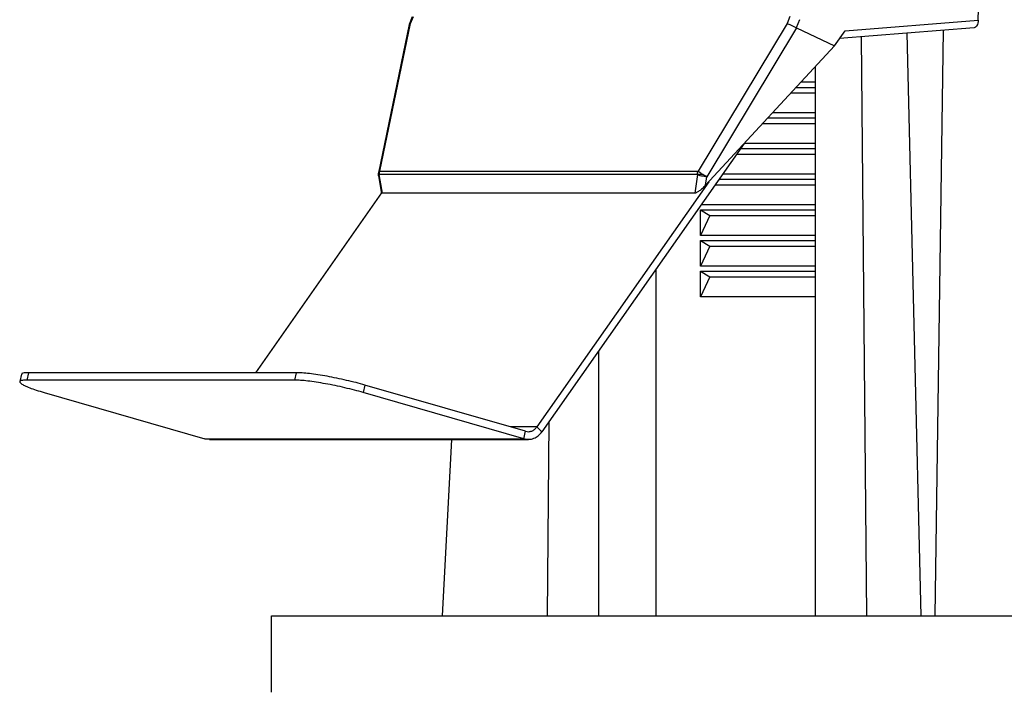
# Model space of a CAD drawing. Header units: millimetres. Extents: x 226 to 954, y 75 to 822.
# Tile 45 of 130: x 228 to 267, y 379 to 405. Entities that reach past the tile are written whole.
import ezdxf

# ---------------------------------------------------------------- set-up
doc = ezdxf.new("R2010")
doc.units = ezdxf.units.MM

msp = doc.modelspace()

# ---------------------------------------------------------------- linework, layer by layer
at = {"color": 179, "linetype": 'Continuous', "lineweight": 25}
for p, q in [((265.541, 404.944), (265.873, 415.774)), ((243.369, 405.074), (243.25, 404.779)), ((243.301, 404.814), (243.411, 405.088)), ((258.162, 405.088), (258.049, 404.814)), ((243.248, 404.772), (242.043, 398.962)), ((242.101, 399.026), (243.301, 404.814)), ((258.049, 404.814), (254.564, 399.026)), ((258.415, 404.639), (254.903, 398.807)), ((258.542, 404.961), (258.411, 404.64)), ((258.411, 404.64), (258.415, 404.639)), ((258.415, 404.639), (259.904, 403.934)), ((265.382, 404.643), (260.108, 404.221)), ((260.325, 404.527), (265.541, 404.944)), ((259.904, 403.934), (260.325, 404.527)), ((260.96, 404.289), (261.158, 381.61)), ((263.306, 381.61), (262.762, 404.433)), ((263.857, 381.61), (264.177, 404.546)), ((254.855, 398.472), (259.904, 403.934)), ((259.16, 381.61), (259.16, 403.128)), ((258.403, 402.31), (259.16, 402.31)), ((259.16, 402.51), (258.588, 402.51)), ((258.199, 402.09), (259.16, 402.09)), ((259.16, 401.31), (257.479, 401.31)), ((257.09, 400.89), (259.16, 400.89)), ((257.294, 401.11), (259.16, 401.11)), ((256.369, 400.11), (248.45, 388.817)), ((259.16, 400.11), (256.369, 400.11)), ((256.075, 399.69), (259.16, 399.69)), ((256.229, 399.91), (259.16, 399.91)), ((242.041, 398.847), (242.151, 398.22)), ((254.54, 398.894), (242.076, 398.894)), ((242.205, 398.163), (242.076, 398.894)), ((242.101, 399.026), (254.564, 399.026)), ((254.54, 398.894), (254.433, 398.163)), ((259.16, 398.91), (255.528, 398.91)), ((254.987, 398.615), (248.248, 389.006)), ((254.855, 398.472), (254.903, 398.807)), ((255.233, 398.49), (259.16, 398.49)), ((255.388, 398.71), (259.16, 398.71)), ((237.238, 391.131), (242.176, 398.172)), ((254.433, 398.163), (242.205, 398.163)), ((259.16, 397.71), (254.686, 397.71)), ((254.661, 397.51), (259.16, 397.51)), ((254.661, 396.51), (254.661, 397.51)), ((254.661, 397.51), (255.02, 397.29)), ((255.02, 397.29), (254.661, 396.51)), ((255.02, 397.29), (259.16, 397.29)), ((259.16, 396.51), (254.661, 396.51)), ((254.661, 396.31), (259.16, 396.31)), ((254.661, 395.31), (254.661, 396.31)), ((254.661, 396.31), (255.02, 396.09)), ((255.02, 396.09), (254.661, 395.31)), ((255.02, 396.09), (259.16, 396.09)), ((252.911, 395.179), (252.911, 381.61)), ((259.16, 395.31), (254.661, 395.31)), ((254.661, 395.11), (259.16, 395.11)), ((254.661, 394.11), (254.661, 395.11)), ((254.661, 395.11), (255.02, 394.89)), ((255.02, 394.89), (254.661, 394.11)), ((255.02, 394.89), (259.16, 394.89)), ((259.16, 394.11), (254.661, 394.11)), ((250.66, 391.968), (250.66, 381.61)), ((228.332, 391.131), (228.269, 390.84)), ((238.832, 391.131), (228.332, 391.131)), ((238.769, 390.84), (238.832, 391.131)), ((228.059, 391.074), (227.996, 390.783)), ((238.769, 390.84), (228.269, 390.84)), ((228.949, 390.356), (235.243, 388.544)), ((241.512, 390.647), (241.449, 390.356)), ((247.743, 388.544), (241.449, 390.356)), ((247.806, 388.835), (241.512, 390.647)), ((248.661, 381.61), (248.728, 389.213)), ((247.743, 388.544), (247.806, 388.835)), ((248.248, 389.006), (248.45, 388.817)), ((235.243, 388.544), (247.743, 388.544)), ((235.421, 388.523), (235.243, 388.544)), ((235.421, 388.52), (247.921, 388.52)), ((244.908, 388.52), (244.546, 381.61)), ((237.855, 378.61), (237.855, 381.61))]:
    msp.add_line(p, q, dxfattribs=at)
at = {"color": 8, "linetype": 'Continuous', "lineweight": 25}
msp.add_line((248.248, 389.006), (247.214, 389.006), dxfattribs=at)
at = {"color": 179, "linetype": 'Continuous', "lineweight": 25}
for points, knots in [([(243.301, 404.814), (243.28, 404.806), (243.252, 404.796), (243.253, 404.776), (243.253, 404.771)], [0, 0, 0, 0, 0.73696, 1, 1, 1, 1]), ([(258.049, 404.814), (258.07, 404.806), (258.11, 404.789), (258.192, 404.752), (258.261, 404.718), (258.331, 404.683), (258.38, 404.657), (258.411, 404.64)], [0, 0, 0, 0, 0.2512937, 0.5016545, 0.6321523, 0.7588248, 1, 1, 1, 1]), ([(265.541, 404.944), (265.537, 404.905), (265.531, 404.826), (265.493, 404.726), (265.441, 404.656), (265.401, 404.647), (265.382, 404.643)], [0, 0, 0, 0, 0.250551, 0.500869, 0.750677, 1, 1, 1, 1]), ([(242.042, 398.96), (242.042, 398.957), (242.04, 398.95), (242.039, 398.938), (242.037, 398.927), (242.037, 398.919), (242.036, 398.912), (242.036, 398.907), (242.036, 398.903), (242.036, 398.9), (242.036, 398.899)], [0, 0, 0, 0, 0.124291, 0.3816, 0.563012, 0.691111, 0.781617, 0.890821, 0.92282, 1, 1, 1, 1]), ([(242.036, 398.899), (242.036, 398.897), (242.036, 398.89), (242.037, 398.873), (242.038, 398.857), (242.041, 398.847), (242.041, 398.847)], [0, 0, 0, 0, 0.101309, 0.40697, 0.973581, 1, 1, 1, 1]), ([(242.076, 398.894), (242.077, 398.917), (242.079, 398.962), (242.093, 399.005), (242.101, 399.026)], [0, 0, 0, 0, 0.499994, 1, 1, 1, 1]), ([(254.54, 398.894), (254.54, 398.917), (254.542, 398.962), (254.557, 399.005), (254.564, 399.026)], [0, 0, 0, 0, 0.499997, 1, 1, 1, 1]), ([(254.752, 398.896), (254.73, 398.895), (254.687, 398.895), (254.628, 398.894), (254.577, 398.894), (254.552, 398.894), (254.54, 398.894)], [0, 0, 0, 0, 0.250003, 0.500003, 0.750004, 1, 1, 1, 1]), ([(254.903, 398.807), (254.869, 398.81), (254.801, 398.814), (254.695, 398.834), (254.6, 398.861), (254.56, 398.883), (254.54, 398.894)], [0, 0, 0, 0, 0.2500022, 0.5000039, 0.750001, 1, 1, 1, 1]), ([(254.752, 398.896), (254.734, 398.907), (254.694, 398.932), (254.64, 398.968), (254.593, 399.002), (254.574, 399.018), (254.564, 399.026)], [0, 0, 0, 0, 0.218958, 0.499973, 0.749989, 1, 1, 1, 1]), ([(254.903, 398.807), (254.879, 398.821), (254.83, 398.848), (254.778, 398.88), (254.752, 398.896)], [0, 0, 0, 0, 0.5000073, 1, 1, 1, 1]), ([(254.855, 398.472), (254.814, 398.431), (254.736, 398.35), (254.616, 398.251), (254.525, 398.192), (254.466, 398.167), (254.444, 398.164), (254.433, 398.163)], [0, 0, 0, 0, 0.287658, 0.559674, 0.798481, 0.903617, 1, 1, 1, 1]), ([(242.205, 398.163), (242.196, 398.164), (242.178, 398.167), (242.159, 398.185), (242.157, 398.208), (242.156, 398.22)], [0, 0, 0, 0, 0.294031, 0.614804, 1, 1, 1, 1]), ([(228.332, 391.131), (228.273, 391.129), (228.156, 391.125), (228.073, 391.103), (228.069, 391.08), (228.068, 391.072)], [0, 0, 0, 0, 0.4018079, 0.8036156, 1, 1, 1, 1]), ([(241.512, 390.647), (241.398, 390.679), (241.171, 390.742), (240.794, 390.833), (240.409, 390.918), (240.028, 390.991), (239.665, 391.052), (239.335, 391.097), (239.047, 391.126), (238.903, 391.129), (238.832, 391.131)], [0, 0, 0, 0, 0.125001, 0.249999, 0.375001, 0.5, 0.625, 0.75, 0.875001, 1, 1, 1, 1]), ([(228.269, 390.84), (228.21, 390.838), (228.091, 390.834), (228.002, 390.806), (227.984, 390.761), (228.042, 390.7), (228.173, 390.627), (228.373, 390.542), (228.631, 390.451), (228.843, 390.388), (228.949, 390.356)], [0, 0, 0, 0, 0.125, 0.25, 0.375, 0.5, 0.625, 0.75, 0.875, 1, 1, 1, 1]), ([(241.449, 390.356), (241.336, 390.388), (241.108, 390.451), (240.731, 390.542), (240.347, 390.627), (239.965, 390.7), (239.602, 390.761), (239.273, 390.806), (238.984, 390.834), (238.84, 390.838), (238.769, 390.84)], [0, 0, 0, 0, 0.125001, 0.249999, 0.375001, 0.5, 0.625, 0.75, 0.875001, 1, 1, 1, 1]), ([(247.743, 388.544), (247.808, 388.532), (247.938, 388.507), (248.134, 388.553), (248.313, 388.652), (248.404, 388.762), (248.45, 388.817)], [0, 0, 0, 0, 0.2500025, 0.5000005, 0.7500039, 1, 1, 1, 1]), ([(247.806, 388.835), (247.847, 388.827), (247.928, 388.812), (248.05, 388.84), (248.162, 388.903), (248.219, 388.971), (248.248, 389.006)], [0, 0, 0, 0, 0.250005, 0.5, 0.750001, 1, 1, 1, 1]), ([(237.855, 381.61), (237.862, 381.61), (237.876, 381.61), (237.988, 381.61), (238.167, 381.61), (238.419, 381.61), (238.742, 381.61), (239.136, 381.61), (239.617, 381.61), (240.192, 381.61), (240.869, 381.61), (241.63, 381.61), (242.729, 381.61), (243.953, 381.61), (245.288, 381.61), (246.329, 381.61), (247.434, 381.61), (248.602, 381.61), (249.831, 381.61), (251.163, 381.61), (252.604, 381.61), (254.16, 381.61), (255.784, 381.61), (257.985, 381.61), (260.253, 381.61), (262.571, 381.61), (264.315, 381.61), (266.105, 381.61), (268.551, 381.61), (271.84, 381.61), (275.336, 381.61), (278.322, 381.61), (280.599, 381.61), (282.843, 381.61), (285.758, 381.61), (289.376, 381.61), (293.064, 381.61), (296.049, 381.61), (298.377, 381.61), (302.456, 381.61), (306.65, 381.61), (310.778, 381.61), (313.913, 381.61), (318.493, 381.61), (323.039, 381.61), (326.857, 381.61), (330.052, 381.61), (334.085, 381.61), (338.67, 381.61), (342.294, 381.61), (345.019, 381.61), (347.699, 381.61), (350.308, 381.61), (352.9, 381.61), (354.877, 381.61), (356.864, 381.61), (359.439, 381.61), (362.403, 381.61), (365.125, 381.61), (367.112, 381.61), (368.546, 381.61), (369.923, 381.61), (371.725, 381.61), (373.442, 381.61), (375.058, 381.61), (376.221, 381.61), (377.306, 381.61), (378.281, 381.61), (379.435, 381.61), (380.426, 381.61), (381.279, 381.61), (381.85, 381.61), (382.35, 381.61), (382.794, 381.61), (383.173, 381.61), (383.478, 381.61), (383.694, 381.61), (383.83, 381.61), (383.846, 381.61), (383.855, 381.61)], [0, 0, 0, 0, 0.01, 0.02, 0.03, 0.04, 0.05, 0.06, 0.07, 0.081, 0.092, 0.103, 0.114, 0.135, 0.145, 0.155, 0.165, 0.175, 0.185, 0.195, 0.206, 0.217, 0.228, 0.239, 0.26, 0.27, 0.28, 0.29, 0.3, 0.32, 0.342, 0.353, 0.364, 0.375, 0.385, 0.405, 0.425, 0.435, 0.445, 0.456, 0.489, 0.5, 0.51, 0.53, 0.56, 0.57, 0.581, 0.603, 0.625, 0.645, 0.655, 0.665, 0.685, 0.695, 0.706, 0.717, 0.728, 0.75, 0.77, 0.78, 0.79, 0.8, 0.81, 0.831, 0.842, 0.853, 0.864, 0.875, 0.885, 0.905, 0.915, 0.925, 0.935, 0.945, 0.956, 0.967, 0.978, 0.989, 1, 1, 1, 1])]:
    msp.add_open_spline(points, degree=3, knots=knots, dxfattribs=at)
at = {"color": 8, "linetype": 'Continuous', "lineweight": 25}
for points, knots in [([(242.076, 398.894), (242.067, 398.894), (242.047, 398.894), (242.036, 398.894), (242.037, 398.894), (242.038, 398.894)], [0, 0, 0, 0, 0.423794, 0.847587, 1, 1, 1, 1]), ([(242.076, 398.894), (242.061, 398.883), (242.038, 398.866), (242.043, 398.852), (242.045, 398.848)], [0, 0, 0, 0, 0.654149, 1, 1, 1, 1]), ([(242.101, 399.026), (242.088, 399.018), (242.063, 399.001), (242.045, 398.979), (242.044, 398.964), (242.044, 398.962)], [0, 0, 0, 0, 0.458001, 0.915998, 1, 1, 1, 1])]:
    msp.add_open_spline(points, degree=3, knots=knots, dxfattribs=at)

doc.saveas('drawing.dxf')
